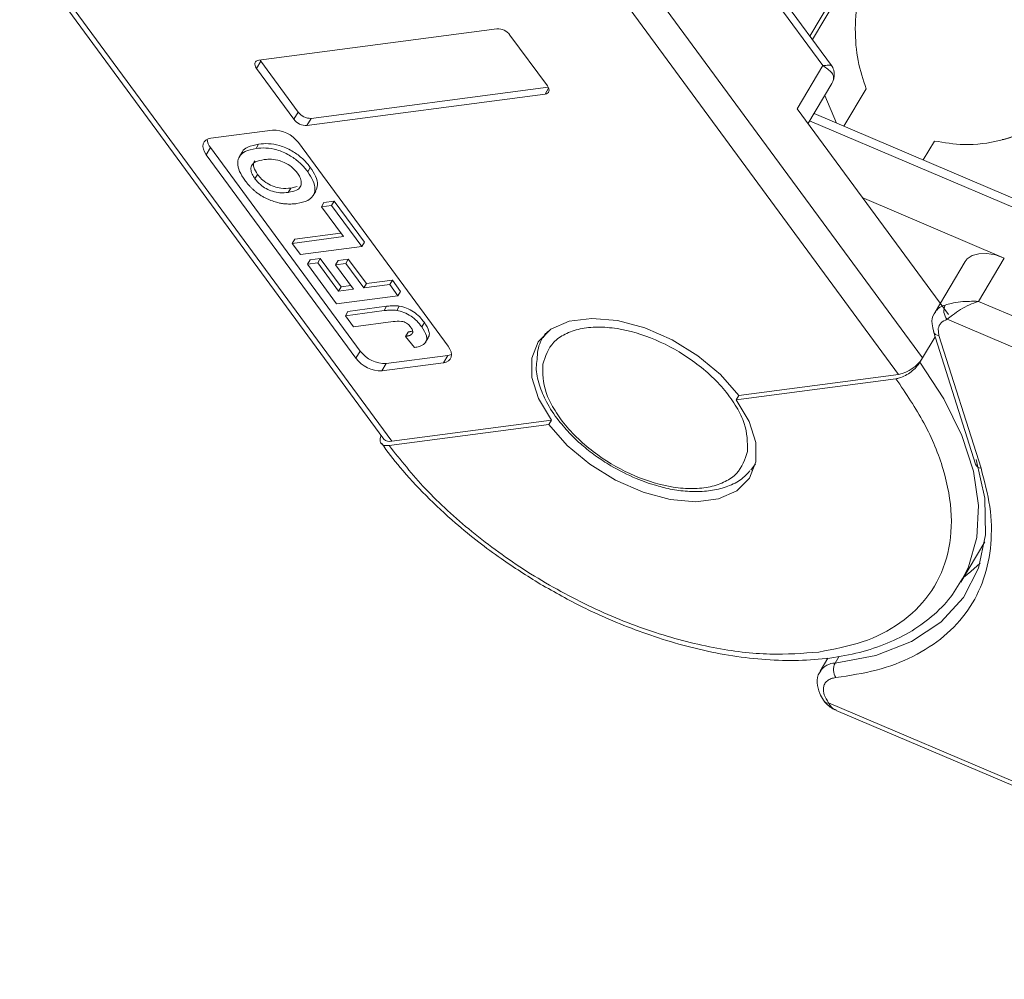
# Model space of a CAD drawing. Header units: millimetres. Extents: x 3117 to 4040, y -135 to 518.
# Tile 17 of 38: x 3499 to 3547, y 339 to 386. Entities that reach past the tile are written whole.
import ezdxf

# ---------------------------------------------------------------- set-up
doc = ezdxf.new("R2010")
doc.units = ezdxf.units.MM

msp = doc.modelspace()

# ---------------------------------------------------------------- linework, layer by layer
at = {"color": 7, "linetype": 'Continuous', "lineweight": 15}
for p, q in [((3552.977, 411.023), (3537.429, 384.901)), ((3537.552, 384.733), (3553.087, 410.834)), ((3538.48, 383.471), (3525.639, 400.93)), ((3525.483, 400.567), (3538.063, 383.463)), ((3525.416, 390.66), (3541.736, 368.47)), ((3542.9, 369.27), (3527.159, 390.671)), ((3499.064, 389.364), (3516.738, 365.334)), ((3517.126, 365.224), (3499.229, 389.558)), ((3522.234, 385.253), (3510.674, 383.729)), ((3524.683, 382.48), (3522.866, 384.95)), ((3510.561, 383.327), (3510.77, 383.678)), ((3510.732, 383.736), (3510.77, 383.678)), ((3510.77, 383.678), (3512.587, 381.207)), ((3538.063, 383.463), (3536.81, 381.358)), ((3510.561, 383.327), (3512.378, 380.857)), ((3537.337, 380.642), (3538.499, 382.594)), ((3538.548, 382.696), (3538.499, 382.594)), ((3513.01, 380.553), (3524.57, 382.078)), ((3513.219, 380.904), (3524.721, 382.421)), ((3524.57, 382.078), (3524.744, 382.371)), ((3538.151, 382.009), (3538.727, 380.672)), ((3539.082, 380.521), (3540.167, 382.343)), ((3512.378, 380.857), (3512.587, 381.207)), ((3536.81, 381.358), (3544.153, 371.375)), ((3563.728, 370.036), (3537.632, 381.138)), ((3513.01, 380.553), (3513.219, 380.904)), ((3537.419, 380.781), (3562.749, 370.005)), ((3511.332, 380.332), (3508.349, 379.938)), ((3510.666, 379.654), (3510.541, 379.443)), ((3519.864, 369.844), (3512.597, 379.724)), ((3542.936, 378.882), (3543.484, 379.802)), ((3508.123, 379.134), (3508.331, 379.485)), ((3508.123, 379.134), (3515.39, 369.254)), ((3508.331, 379.485), (3515.598, 369.604)), ((3509.863, 379.26), (3509.737, 379.049)), ((3510.487, 377.97), (3510.612, 378.181)), ((3513.174, 378.52), (3513.048, 378.309)), ((3512.231, 377.518), (3512.105, 377.307)), ((3512.533, 377.587), (3512.231, 377.518)), ((3513.309, 377.153), (3513.435, 377.364)), ((3513.714, 376.606), (3513.839, 376.817)), ((3513.839, 376.817), (3514.336, 376.882)), ((3514.211, 376.672), (3514.336, 376.882)), ((3514.336, 376.882), (3515.8, 374.892)), ((3546.87, 374.122), (3539.974, 377.056)), ((3514.211, 376.672), (3513.714, 376.606)), ((3513.714, 376.606), (3514.779, 375.159)), ((3515.675, 374.681), (3514.211, 376.672)), ((3512.418, 375.041), (3514.648, 375.335)), ((3514.779, 375.159), (3512.293, 374.831)), ((3512.293, 374.831), (3512.418, 375.041)), ((3512.293, 374.831), (3512.692, 374.288)), ((3515.8, 374.892), (3515.675, 374.681)), ((3512.692, 374.288), (3515.675, 374.681)), ((3513.038, 373.817), (3513.163, 374.028)), ((3513.535, 373.883), (3513.038, 373.817)), ((3513.163, 374.028), (3513.66, 374.093)), ((3513.535, 373.883), (3513.66, 374.093)), ((3514.547, 372.508), (3513.535, 373.883)), ((3513.66, 374.093), (3514.672, 372.718)), ((3514.395, 373.798), (3514.52, 374.008)), ((3514.892, 373.863), (3514.395, 373.798)), ((3514.52, 374.008), (3515.017, 374.074)), ((3514.892, 373.863), (3515.017, 374.074)), ((3515.771, 372.669), (3514.892, 373.863)), ((3515.017, 374.074), (3515.896, 372.879)), ((3544.969, 373.946), (3543.507, 371.49)), ((3545.617, 372.018), (3546.87, 374.122)), ((3513.038, 373.817), (3514.449, 371.899)), ((3514.395, 373.798), (3515.273, 372.603)), ((3515.896, 372.879), (3517.158, 373.046)), ((3517.033, 372.835), (3517.158, 373.046)), ((3517.158, 373.046), (3517.557, 372.503)), ((3514.547, 372.508), (3514.672, 372.718)), ((3515.273, 372.603), (3514.547, 372.508)), ((3514.672, 372.718), (3515.143, 372.78)), ((3515.771, 372.669), (3515.896, 372.879)), ((3517.033, 372.835), (3515.771, 372.669)), ((3517.432, 372.293), (3517.033, 372.835)), ((3517.557, 372.503), (3517.432, 372.293)), ((3514.449, 371.899), (3517.432, 372.293)), ((3573.031, 360.355), (3545.617, 372.018)), ((3516.755, 371.568), (3514.875, 371.32)), ((3514.875, 371.32), (3515, 371.53)), ((3515, 371.53), (3516.881, 371.779)), ((3516.881, 371.779), (3516.755, 371.568)), ((3517.493, 371.792), (3517.368, 371.581)), ((3514.875, 371.32), (3515.274, 370.777)), ((3515.274, 370.777), (3517.205, 371.032)), ((3518.711, 370.991), (3518.586, 370.781)), ((3544.097, 371.146), (3572.454, 359.083)), ((3517.92, 370.526), (3517.795, 370.316)), ((3543.427, 370.554), (3545.471, 364.112)), ((3543.695, 370.354), (3543.661, 370.693)), ((3517.795, 370.316), (3518.233, 369.778)), ((3518.774, 370.032), (3518.899, 370.242)), ((3524.6, 370.462), (3524.484, 370.267)), ((3543.509, 370.294), (3542.9, 369.27)), ((3545.739, 363.912), (3543.695, 370.354)), ((3515.39, 369.254), (3515.598, 369.604)), ((3516.863, 368.997), (3519.846, 369.39)), ((3519.638, 369.04), (3519.846, 369.39)), ((3542.9, 369.27), (3542.774, 369.06)), ((3516.655, 368.646), (3519.638, 369.04)), ((3516.655, 368.646), (3516.863, 368.997)), ((3541.611, 368.26), (3533.855, 367.237)), ((3541.736, 368.47), (3533.98, 367.447)), ((3533.855, 367.237), (3533.98, 367.447)), ((3524.882, 366.247), (3517.126, 365.224)), ((3524.882, 366.247), (3524.757, 366.037)), ((3524.757, 366.037), (3517.001, 365.014)), ((3534.796, 364.13), (3534.567, 363.818)), ((3544.761, 358.388), (3545.922, 360.338)), ((3544.909, 358.652), (3544.761, 358.388)), ((3538.651, 354.455), (3538.85, 354.788)), ((3538.31, 354.694), (3537.934, 354.062)), ((3569.425, 339.295), (3538.342, 352.519)), ((3538.7, 352.159), (3569.395, 339.101))]:
    msp.add_line(p, q, dxfattribs=at)
at = {"color": 7, "linetype": 'Continuous', "lineweight": 15, "flags": 128}
for points in [[(3510.674, 383.729), (3510.607, 383.712), (3510.552, 383.683), (3510.511, 383.642), (3510.487, 383.591), (3510.48, 383.531), (3510.49, 383.466), (3510.518, 383.397), (3510.561, 383.327)], [(3524.57, 382.078), (3524.638, 382.094), (3524.693, 382.123), (3524.733, 382.164), (3524.757, 382.216), (3524.764, 382.275), (3524.754, 382.341), (3524.727, 382.41), (3524.683, 382.48)], [(3508.349, 379.938), (3508.214, 379.905), (3508.103, 379.847), (3508.022, 379.765), (3507.974, 379.662), (3507.96, 379.543), (3507.981, 379.412), (3508.036, 379.274), (3508.123, 379.134)], [(3544.969, 373.946), (3545.07, 374.076), (3545.313, 374.242), (3545.634, 374.332), (3546.016, 374.342), (3546.435, 374.271), (3546.87, 374.122)], [(3524.882, 366.247), (3524.256, 367.295), (3523.932, 368.317), (3523.926, 369.253), (3524.241, 370.05), (3524.857, 370.66), (3525.74, 371.049), (3526.836, 371.193), (3528.084, 371.085), (3529.41, 370.731), (3530.737, 370.151), (3531.988, 369.379), (3533.09, 368.46), (3533.98, 367.447)], [(3524.484, 370.267), (3524.522, 370.328), (3524.684, 370.546)], [(3519.638, 369.04), (3519.773, 369.072), (3519.884, 369.131), (3519.964, 369.213), (3520.013, 369.316), (3520.027, 369.435), (3520.006, 369.566), (3519.951, 369.704), (3519.864, 369.844)], [(3519.846, 369.39), (3519.982, 369.423), (3520.027, 369.442)], [(3542.774, 369.06), (3543.934, 367.285), (3544.805, 365.511), (3545.369, 363.774), (3545.614, 362.109), (3545.535, 360.552), (3545.135, 359.132), (3544.909, 358.652)], [(3533.855, 367.237), (3534.481, 366.189), (3534.806, 365.168), (3534.811, 364.231), (3534.496, 363.435), (3533.88, 362.824), (3532.998, 362.436), (3531.901, 362.291), (3530.653, 362.399), (3529.328, 362.753), (3528, 363.333), (3526.749, 364.105), (3525.647, 365.024), (3524.757, 366.037)], [(3545.507, 364.342), (3545.928, 362.458), (3545.963, 360.685), (3545.612, 359.067), (3544.882, 357.641), (3543.792, 356.442), (3542.366, 355.497), (3540.639, 354.83), (3538.651, 354.455)], [(3544.895, 358.613), (3545.253, 358.898), (3545.691, 359.307)]]:
    msp.add_lwpolyline(points, dxfattribs=at)
at = {"color": 7, "linetype": 'Continuous', "lineweight": 15}
for centre, radius, start, end in [((3522.263, 384.503), 0.751, 36.5079, 92.1912), ((3538.26, 382.867), 0.335, 329.3607, 359.9464), ((3513.19, 381.654), 0.751, 216.5079, 272.1912), ((3512.982, 381.303), 0.751, 216.5079, 272.1912), ((3511.39, 378.831), 1.502, 36.5079, 92.1912), ((3508.92, 379.957), 0.754, 185.3459, 218.7215), ((3544.186, 371.057), 0.805, 103.3645, 147.4649), ((3544.562, 371.565), 0.626, 153.9436, 222.0844), ((3543.727, 370.677), 0.325, 202.9967, 264.3203), ((3516.806, 370.498), 1.502, 216.5079, 272.1912), ((3516.597, 370.147), 1.502, 216.5079, 272.1912), ((3541.383, 370.23), 1.795, 281.3503, 327.677), ((3517.023, 365.603), 0.393, 223.4075, 285.1796), ((3545.771, 364.234), 0.324, 202.2371, 264.3703), ((3538.67, 353.57), 0.886, 91.1818, 145.5881), ((3539.269, 354.138), 0.694, 152.8072, 213.9363), ((3538.286, 352.684), 0.174, 214.0188, 288.8997)]:
    msp.add_arc(centre, radius, start, end, dxfattribs=at)
for points, knots in [([(3540.341, 388.621), (3540.243, 388.426), (3539.988, 387.919), (3539.716, 386.745), (3539.594, 385.247), (3539.72, 383.635), (3540.017, 382.778), (3540.167, 382.343)], [0, 0, 0, 0, 0.109672, 0.284648, 0.519248, 0.75632, 1, 1, 1, 1]), ([(3538.063, 383.463), (3538.157, 383.472), (3538.345, 383.489), (3538.477, 383.496), (3538.469, 383.467), (3538.467, 383.461)], [0, 0, 0, 0, 0.443461, 0.886114, 1, 1, 1, 1]), ([(3538.548, 382.696), (3538.565, 382.765), (3538.601, 382.918), (3538.485, 383.178), (3538.228, 383.351), (3538.063, 383.463)], [0, 0, 0, 0, 0.227063, 0.501587, 1, 1, 1, 1]), ([(3538.595, 382.867), (3538.605, 382.938), (3538.623, 383.075), (3538.584, 383.296), (3538.523, 383.401), (3538.483, 383.467)], [0, 0, 0, 0, 0.28144, 0.543345, 1, 1, 1, 1]), ([(3543.484, 379.802), (3543.955, 379.723), (3544.986, 379.552), (3546.71, 379.771), (3548.16, 380.327), (3549.121, 380.973), (3549.428, 381.389), (3549.556, 381.561)], [0, 0, 0, 0, 0.219162, 0.4791659, 0.7354888, 0.890617, 1, 1, 1, 1]), ([(3548.826, 381.26), (3548.818, 381.24), (3548.731, 381.026), (3548.372, 380.664), (3547.76, 380.225), (3547.198, 379.966), (3546.843, 379.887), (3546.771, 379.871)], [0, 0, 0, 0, 0.033146, 0.34859, 0.638804, 0.926659, 1, 1, 1, 1]), ([(3509.868, 379.257), (3509.87, 379.264), (3509.903, 379.38), (3510.164, 379.544), (3510.482, 379.613), (3510.666, 379.654)], [0, 0, 0, 0, 0.0269394, 0.4360314, 1, 1, 1, 1]), ([(3510.666, 379.654), (3510.821, 379.667), (3511.132, 379.694), (3511.691, 379.6), (3512.263, 379.359), (3512.759, 379.003), (3513.027, 378.712), (3513.151, 378.549), (3513.174, 378.52)], [0, 0, 0, 0, 0.191632, 0.384748, 0.597539, 0.779434, 0.95988, 1, 1, 1, 1]), ([(3509.995, 377.898), (3509.899, 378.042), (3509.707, 378.331), (3509.619, 378.747), (3509.721, 379.084), (3510.023, 379.341), (3510.351, 379.406), (3510.541, 379.443)], [0, 0, 0, 0, 0.190951, 0.383806, 0.567202, 0.749158, 1, 1, 1, 1]), ([(3510.541, 379.443), (3510.696, 379.457), (3511.007, 379.483), (3511.566, 379.389), (3512.138, 379.148), (3512.633, 378.793), (3512.902, 378.501), (3513.026, 378.339), (3513.048, 378.309)], [0, 0, 0, 0, 0.191632, 0.384748, 0.597539, 0.779434, 0.95988, 1, 1, 1, 1]), ([(3510.926, 378.899), (3510.78, 378.872), (3510.544, 378.828), (3510.329, 378.655), (3510.272, 378.445), (3510.331, 378.205), (3510.436, 378.047), (3510.487, 377.97)], [0, 0, 0, 0, 0.30115, 0.485556, 0.671153, 0.838464, 1, 1, 1, 1]), ([(3510.612, 378.181), (3510.539, 378.298), (3510.417, 378.496), (3510.403, 378.723), (3510.46, 378.806), (3510.48, 378.835)], [0, 0, 0, 0, 0.485312, 0.819358, 1, 1, 1, 1]), ([(3512.552, 378.243), (3512.462, 378.348), (3512.29, 378.551), (3511.929, 378.767), (3511.551, 378.898), (3511.216, 378.927), (3511.011, 378.907), (3510.926, 378.899)], [0, 0, 0, 0, 0.223014, 0.426715, 0.599743, 0.8345, 1, 1, 1, 1]), ([(3512.231, 377.518), (3512.074, 377.505), (3511.822, 377.484), (3511.413, 377.574), (3511.082, 377.733), (3510.801, 377.946), (3510.674, 378.104), (3510.612, 378.181)], [0, 0, 0, 0, 0.299074, 0.482606, 0.667295, 0.837167, 1, 1, 1, 1]), ([(3512.105, 377.307), (3512.251, 377.335), (3512.489, 377.381), (3512.704, 377.563), (3512.758, 377.787), (3512.697, 378.028), (3512.595, 378.179), (3512.552, 378.243)], [0, 0, 0, 0, 0.300079, 0.491507, 0.683928, 0.866896, 1, 1, 1, 1]), ([(3513.048, 378.309), (3513.144, 378.166), (3513.336, 377.877), (3513.43, 377.459), (3513.329, 377.125), (3513.034, 376.869), (3512.712, 376.804), (3512.524, 376.767)], [0, 0, 0, 0, 0.192376, 0.386627, 0.570921, 0.749918, 1, 1, 1, 1]), ([(3513.174, 378.52), (3513.269, 378.377), (3513.459, 378.089), (3513.563, 377.672), (3513.473, 377.464), (3513.43, 377.366)], [0, 0, 0, 0, 0.3425199, 0.6883788, 1, 1, 1, 1]), ([(3510.549, 377.319), (3510.511, 377.349), (3510.435, 377.411), (3510.333, 377.508), (3510.237, 377.604), (3510.151, 377.7), (3510.069, 377.798), (3510.02, 377.865), (3509.995, 377.898)], [0, 0, 0, 0, 0.173824, 0.348753, 0.509989, 0.671947, 0.83568, 1, 1, 1, 1]), ([(3510.487, 377.97), (3510.568, 377.872), (3510.715, 377.694), (3511.026, 377.484), (3511.36, 377.34), (3511.738, 377.275), (3511.975, 377.296), (3512.105, 377.307)], [0, 0, 0, 0, 0.206921, 0.375523, 0.544118, 0.748218, 1, 1, 1, 1]), ([(3511.673, 376.793), (3511.583, 376.816), (3511.401, 376.861), (3511.166, 376.955), (3510.975, 377.045), (3510.83, 377.125), (3510.685, 377.215), (3510.595, 377.284), (3510.549, 377.319)], [0, 0, 0, 0, 0.234577, 0.474616, 0.602394, 0.731366, 0.864712, 1, 1, 1, 1]), ([(3512.524, 376.767), (3512.487, 376.762), (3512.412, 376.753), (3512.295, 376.745), (3512.176, 376.741), (3512.033, 376.745), (3511.868, 376.756), (3511.738, 376.781), (3511.673, 376.793)], [0, 0, 0, 0, 0.144333, 0.288896, 0.43326, 0.578073, 0.787796, 1, 1, 1, 1]), ([(3544, 371.84), (3544.098, 371.867), (3544.315, 371.926), (3544.864, 372.027), (3545.322, 372.021), (3545.617, 372.018)], [0, 0, 0, 0, 0.227063, 0.501587, 1, 1, 1, 1]), ([(3545.617, 372.018), (3545.469, 371.965), (3545.173, 371.859), (3544.736, 371.619), (3544.349, 371.356), (3544.178, 371.213), (3544.097, 371.146)], [0, 0, 0, 0, 0.251131, 0.501805, 0.765641, 1, 1, 1, 1]), ([(3516.755, 371.568), (3516.793, 371.573), (3516.868, 371.582), (3516.975, 371.591), (3517.075, 371.596), (3517.169, 371.596), (3517.266, 371.594), (3517.334, 371.585), (3517.368, 371.581)], [0, 0, 0, 0, 0.195253, 0.390637, 0.541833, 0.693381, 0.846202, 1, 1, 1, 1]), ([(3516.881, 371.779), (3516.918, 371.783), (3516.993, 371.792), (3517.1, 371.801), (3517.2, 371.807), (3517.295, 371.806), (3517.391, 371.805), (3517.459, 371.796), (3517.493, 371.792)], [0, 0, 0, 0, 0.195253, 0.390637, 0.541833, 0.693381, 0.846202, 1, 1, 1, 1]), ([(3517.368, 371.581), (3517.485, 371.555), (3517.72, 371.501), (3518.068, 371.31), (3518.365, 371.061), (3518.509, 370.877), (3518.586, 370.781)], [0, 0, 0, 0, 0.2494052, 0.4997794, 0.737005, 1, 1, 1, 1]), ([(3517.493, 371.792), (3517.61, 371.765), (3517.846, 371.711), (3518.193, 371.52), (3518.49, 371.271), (3518.635, 371.088), (3518.711, 370.991)], [0, 0, 0, 0, 0.2494052, 0.4997794, 0.737005, 1, 1, 1, 1]), ([(3543.53, 371.495), (3543.508, 371.469), (3543.378, 371.316), (3543.327, 370.964), (3543.411, 370.678), (3543.447, 370.555)], [0, 0, 0, 0, 0.105398, 0.61748, 1, 1, 1, 1]), ([(3518.063, 370.75), (3518.025, 370.798), (3517.963, 370.875), (3517.843, 370.968), (3517.721, 371.028), (3517.492, 371.066), (3517.33, 371.047), (3517.205, 371.032)], [0, 0, 0, 0, 0.18477, 0.299721, 0.415218, 0.548197, 1, 1, 1, 1]), ([(3518.711, 370.991), (3518.804, 370.845), (3518.947, 370.619), (3518.966, 370.362), (3518.908, 370.279), (3518.887, 370.249)], [0, 0, 0, 0, 0.537466, 0.834402, 1, 1, 1, 1]), ([(3517.92, 370.526), (3517.938, 370.529), (3517.974, 370.536), (3518.027, 370.548), (3518.077, 370.562), (3518.117, 370.574), (3518.137, 370.584), (3518.143, 370.587)], [0, 0, 0, 0, 0.227121, 0.4544008, 0.6815623, 0.9092483, 1, 1, 1, 1]), ([(3518.112, 370.438), (3518.122, 370.453), (3518.142, 370.483), (3518.153, 370.538), (3518.144, 370.598), (3518.123, 370.654), (3518.094, 370.706), (3518.073, 370.735), (3518.063, 370.75)], [0, 0, 0, 0, 0.189934, 0.385839, 0.560405, 0.742121, 0.870181, 1, 1, 1, 1]), ([(3518.586, 370.781), (3518.68, 370.634), (3518.827, 370.405), (3518.833, 370.124), (3518.722, 369.936), (3518.504, 369.825), (3518.314, 369.792), (3518.233, 369.778)], [0, 0, 0, 0, 0.294754, 0.457598, 0.620446, 0.836095, 1, 1, 1, 1]), ([(3524.738, 370.577), (3524.682, 370.522), (3524.425, 370.27), (3524.216, 369.791), (3524.192, 369.351), (3524.184, 369.201)], [0, 0, 0, 0, 0.153701, 0.711153, 1, 1, 1, 1]), ([(3524.459, 368.963), (3524.588, 369.349), (3524.788, 369.944), (3525.525, 370.449), (3526.247, 370.704), (3527.108, 370.793), (3528.326, 370.7), (3529.945, 370.226), (3531.502, 369.349), (3532.599, 368.458), (3533.33, 367.69), (3533.892, 366.889), (3534.395, 365.857), (3534.4, 365.175), (3534.403, 364.732)], [0, 0, 0, 0, 0.119728, 0.18418, 0.25, 0.31582, 0.380272, 0.5, 0.619728, 0.68418, 0.75, 0.81582, 0.880272, 1, 1, 1, 1]), ([(3517.795, 370.316), (3517.813, 370.319), (3517.849, 370.326), (3517.901, 370.337), (3517.952, 370.351), (3518.007, 370.37), (3518.066, 370.395), (3518.097, 370.424), (3518.112, 370.438)], [0, 0, 0, 0, 0.146273, 0.292648, 0.438947, 0.585584, 0.790322, 1, 1, 1, 1]), ([(3524.184, 369.201), (3524.166, 369.072), (3524.111, 368.675), (3524.273, 367.972), (3524.632, 367.1), (3525.156, 366.283), (3525.624, 365.772), (3525.827, 365.551)], [0, 0, 0, 0, 0.111255, 0.343739, 0.562467, 0.81043, 1, 1, 1, 1]), ([(3534.403, 364.732), (3534.274, 364.345), (3534.075, 363.75), (3533.338, 363.246), (3532.616, 362.991), (3531.754, 362.901), (3530.536, 362.995), (3528.917, 363.469), (3527.361, 364.346), (3526.263, 365.237), (3525.532, 366.005), (3524.971, 366.805), (3524.467, 367.838), (3524.462, 368.519), (3524.459, 368.963)], [0, 0, 0, 0, 0.119728, 0.18418, 0.25, 0.31582, 0.380272, 0.5, 0.619728, 0.68418, 0.75, 0.81582, 0.880272, 1, 1, 1, 1]), ([(3542.774, 369.06), (3542.719, 368.98), (3542.609, 368.82), (3542.355, 368.593), (3542.072, 368.409), (3541.812, 368.297), (3541.668, 368.271), (3541.611, 368.26)], [0, 0, 0, 0, 0.214694, 0.429388, 0.644082, 0.858775, 1, 1, 1, 1]), ([(3541.611, 368.26), (3542.094, 367.544), (3543.087, 366.071), (3543.999, 363.81), (3544.399, 361.573), (3544.168, 359.5), (3543.314, 357.726), (3541.899, 356.361), (3540.082, 355.411), (3538.593, 355.129), (3537.871, 354.992)], [0, 0, 0, 0, 0.116516, 0.240011, 0.368641, 0.5, 0.631359, 0.759989, 0.883484, 1, 1, 1, 1]), ([(3517.001, 365.014), (3516.922, 365.011), (3516.763, 365.004), (3516.611, 365.095), (3516.551, 365.252), (3516.566, 365.4), (3516.61, 365.488), (3516.616, 365.5)], [0, 0, 0, 0, 0.241035, 0.482071, 0.723106, 0.964142, 1, 1, 1, 1]), ([(3525.827, 365.551), (3525.827, 365.55), (3525.981, 365.374), (3526.381, 365.025), (3527.016, 364.507), (3527.51, 364.197), (3527.76, 364.04)], [0, 0, 0, 0, 0.000732, 0.302844, 0.647408, 1, 1, 1, 1]), ([(3516.627, 365.126), (3516.921, 364.734), (3517.571, 363.869), (3518.785, 362.568), (3520.076, 361.359), (3521.313, 360.347), (3522.669, 359.336), (3523.697, 358.694), (3524.34, 358.293)], [0, 0, 0, 0, 0.152607, 0.337359, 0.526497, 0.663396, 0.789941, 1, 1, 1, 1]), ([(3537.871, 354.992), (3537.092, 354.931), (3535.489, 354.805), (3532.719, 355.15), (3529.724, 355.934), (3526.642, 357.189), (3523.672, 358.84), (3521.002, 360.777), (3518.721, 362.857), (3517.563, 364.309), (3517.001, 365.014)], [0, 0, 0, 0, 0.116516, 0.240011, 0.368641, 0.5, 0.631359, 0.759989, 0.883484, 1, 1, 1, 1]), ([(3527.76, 364.04), (3528.169, 363.818), (3528.741, 363.508), (3529.5, 363.213), (3529.834, 363.121), (3529.998, 363.075)], [0, 0, 0, 0, 0.5585, 0.782802, 1, 1, 1, 1]), ([(3538.693, 353.75), (3539.364, 353.852), (3540.729, 354.058), (3542.494, 354.744), (3544.002, 355.716), (3545.162, 356.984), (3545.931, 358.497), (3546.276, 360.199), (3546.244, 362.011), (3545.905, 363.286), (3545.739, 363.912)], [0, 0, 0, 0, 0.11979, 0.243937, 0.371168, 0.5, 0.628832, 0.756063, 0.88021, 1, 1, 1, 1]), ([(3529.998, 363.075), (3530.112, 363.04), (3530.508, 362.918), (3531.187, 362.808), (3532.019, 362.759), (3532.821, 362.838), (3533.556, 363.058), (3534.145, 363.366), (3534.405, 363.665), (3534.508, 363.784)], [0, 0, 0, 0, 0.061521, 0.214342, 0.375231, 0.540456, 0.709788, 0.88442, 1, 1, 1, 1]), ([(3524.34, 358.293), (3525.036, 357.899), (3526.013, 357.346), (3527.501, 356.652), (3528.776, 356.121), (3530.297, 355.59), (3531.876, 355.148), (3533.496, 354.816), (3535.116, 354.615), (3536.705, 354.557), (3538.236, 354.651), (3539.688, 354.905), (3541.041, 355.325), (3542.278, 355.916), (3543.373, 356.693), (3544.289, 357.609), (3544.711, 358.34), (3544.911, 358.689)], [0, 0, 0, 0, 0.0867523, 0.1218198, 0.1797387, 0.239362, 0.3027997, 0.3684073, 0.4355638, 0.5038164, 0.5729127, 0.642734, 0.7132704, 0.784675, 0.8573203, 0.9319586, 1, 1, 1, 1]), ([(3537.955, 354.065), (3537.934, 354.039), (3537.804, 353.887), (3537.761, 353.487), (3537.866, 353.035), (3538.045, 352.695), (3538.183, 352.538), (3538.23, 352.485)], [0, 0, 0, 0, 0.060237, 0.361788, 0.67307, 0.889244, 1, 1, 1, 1]), ([(3538.088, 353.265), (3538.104, 353.329), (3538.137, 353.457), (3538.27, 353.602), (3538.451, 353.709), (3538.612, 353.737), (3538.693, 353.75)], [0, 0, 0, 0, 0.249897, 0.499995, 0.749897, 1, 1, 1, 1]), ([(3538.153, 352.567), (3538.236, 352.477), (3538.392, 352.308), (3538.586, 352.213), (3538.677, 352.169)], [0, 0, 0, 0, 0.532854, 1, 1, 1, 1]), ([(3538.342, 352.519), (3538.394, 352.419), (3538.479, 352.258), (3538.646, 352.201), (3538.709, 352.179)], [0, 0, 0, 0, 0.62276, 1, 1, 1, 1])]:
    msp.add_open_spline(points, degree=3, knots=knots, dxfattribs=at)
for points in [[(3543.661, 370.693), (3543.693, 370.797), (3543.759, 371.005), (3543.985, 371.099), (3544.097, 371.146)], [(3538.342, 352.519), (3538.256, 352.65), (3538.085, 352.914), (3538.087, 353.148), (3538.088, 353.265)]]:
    msp.add_open_spline(points, degree=3, dxfattribs=at)

doc.saveas('drawing.dxf')
